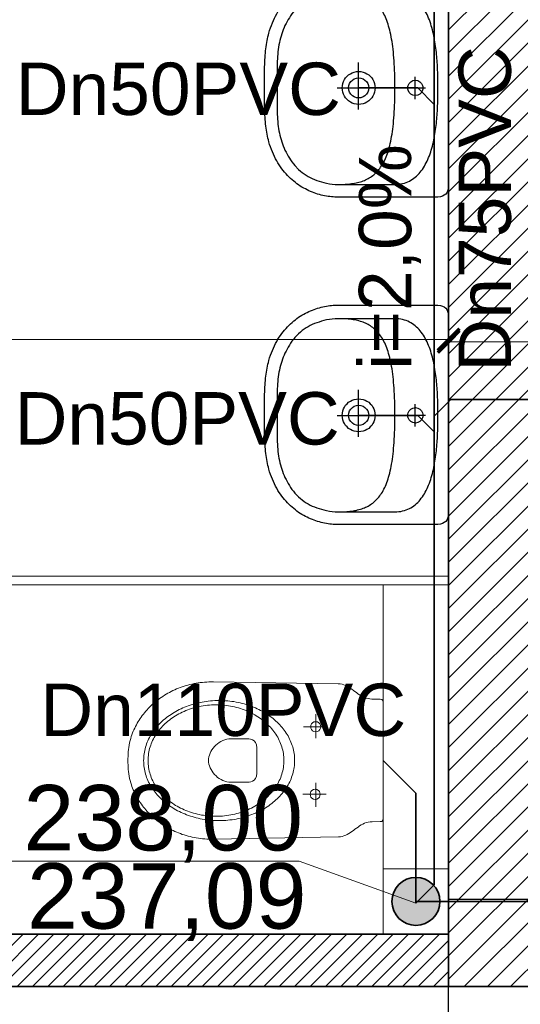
# Model space of a CAD drawing. Header units: millimetres. Extents: x -740 to 33545, y 5178 to 22494.
# Tile 124 of 250: x 10156 to 10271, y 9904 to 10129. Entities that reach past the tile are written whole.
import ezdxf
from ezdxf.lldxf.tags import DXFTag

# ---------------------------------------------------------------- set-up
doc = ezdxf.new("R2010")
doc.units = ezdxf.units.MM
doc.header["$MEASUREMENT"] = 0
doc.layers.get('Defpoints').update_dxf_attribs({"color": 252})
for name, color, linetype, lineweight in [('_IS_EKO_KS_opis', 7, 'Continuous', 15), ('_IS_EKO_KS_podposadzkowa', 86, 'Continuous', 35), ('_IS_EKO_KS_prow_w_bruzdach', 16, 'Continuous', 35), ('_IS_EKO_KS_prow_w_posadzce', 34, 'Continuous', 35), ('_IS_EKO_opis', 7, 'Continuous', 18), ('A_istniejÄ…ce Ĺ›ciany', 252, 'Continuous', 35), ('A_wyposaĹĽenie', 252, 'Continuous', 9), ('A_Ĺ›ciany projektowane', 252, 'Continuous', 35), ('l.przerywana', 252, 'ICAD_ISO03W100', 5), ('l.widokowa', 252, 'Continuous', 15), ('l.wypeĹ‚nien', 252, 'Continuous', 5), ('szraf1', 252, 'Continuous', 5), ('wymiarowanie', 252, 'Continuous', 9)]:
    doc.layers.add(name, color=color, linetype=linetype, lineweight=lineweight)
doc.layers.add('WYPOSAĹ»ENIE', color=252, linetype='Continuous')
doc.styles.add('Arial_1', font='arial.ttf')
doc.styles.add('styl2', font='simplex.shx')
tags = doc.linetypes.add('ICAD_ISO03W100', pattern=[30, 12, -18]).pattern_tags.tags
tags[6:7] = [DXFTag(74, 4), DXFTag(75, 0), DXFTag(340, '0'), DXFTag(46, 1.0), DXFTag(50, 0.0), DXFTag(44, 0.0), DXFTag(45, 0.0)]
tags[4:5] = [DXFTag(74, 4), DXFTag(75, 0), DXFTag(340, '0'), DXFTag(46, 1.0), DXFTag(50, 0.0), DXFTag(44, 0.0), DXFTag(45, 0.0)]
doc.dimstyles.new('Skala 1-50', dxfattribs={"dimtxt": 12, "dimasz": 5, "dimexe": 1, "dimexo": 1, "dimgap": 1.5, "dimtad": 1, "dimdec": 1, "dimrnd": 0.5, "dimtxsty": 'styl2', "dimblk": 'ARCHTICK', "dimcen": 5, "dimadec": 0, "dimazin": 0, "dimtfac": 1, "dimtdec": 1, "dimtmove": 1, "dimatfit": 3, "dimldrblk": 'ARCHTICK', "dimfxl": 0, "dimlwd": -1, "dimlwe": -1, "dimarcsym": 0})

# ---------------------------------------------------------------- blocks, each defined once
blk = doc.blocks.new('zw$1165')
at = {"layer": 'WYPOSAĹ»ENIE', "color": 0}
for points in [[(25.14, 42.24), (24.52, 42.24), (23.91, 42.24), (23.31, 42.24), (22.72, 42.23), (22.13, 42.23), (21.56, 42.22), (20.99, 42.2), (20.44, 42.19), (19.89, 42.17), (19.35, 42.15), (18.82, 42.12), (18.3, 42.09), (17.78, 42.05), (17.28, 42.01), (16.78, 41.96), (16.3, 41.91), (15.82, 41.85), (15.35, 41.78), (14.89, 41.71), (14.43, 41.63), (13.99, 41.54), (13.55, 41.44), (13.12, 41.33), (12.7, 41.22), (12.7, 41.22), (12.09, 41.03), (11.51, 40.84), (10.93, 40.63), (10.38, 40.4), (9.84, 40.17), (9.32, 39.92), (8.81, 39.67), (8.32, 39.4), (7.85, 39.12), (7.39, 38.84), (6.95, 38.54), (6.52, 38.23), (6.11, 37.92), (5.72, 37.6), (5.34, 37.27), (4.97, 36.93), (4.62, 36.58), (4.28, 36.23), (3.96, 35.87), (3.65, 35.51), (3.36, 35.14), (3.08, 34.76), (2.81, 34.39), (2.56, 34), (2.32, 33.62), (2.09, 33.23), (1.88, 32.83), (1.67, 32.44), (1.48, 32.04), (1.31, 31.64), (1.14, 31.24), (0.99, 30.84), (0.85, 30.44), (0.72, 30.03), (0.6, 29.63), (0.49, 29.23), (0.4, 28.83), (0.31, 28.43), (0.24, 28.03), (0.17, 27.64), (0.12, 27.25), (0.08, 26.86), (0.04, 26.47), (0.02, 26.09), (0, 25.72), (0, 25.34), (0, 25.34), (0, 3.19), (0.03, 2.5), (0.11, 1.9), (0.25, 1.4), (0.44, 0.99), (0.7, 0.66), (1.01, 0.4), (1.39, 0.22), (1.82, 0.09), (2.33, 0.02), (2.89, 0), (25.14, 0), (47.39, 0), (47.96, 0.02), (48.46, 0.09), (48.9, 0.22), (49.28, 0.4), (49.59, 0.66), (49.84, 0.99), (50.04, 1.4), (50.18, 1.9), (50.26, 2.5), (50.29, 3.19), (50.29, 25.34), (50.28, 25.72), (50.27, 26.09), (50.24, 26.47), (50.21, 26.86), (50.17, 27.25), (50.11, 27.64), (50.05, 28.03), (49.98, 28.43), (49.89, 28.83), (49.79, 29.23), (49.69, 29.63), (49.57, 30.03), (49.44, 30.44), (49.3, 30.84), (49.15, 31.24), (48.98, 31.64), (48.8, 32.04), (48.61, 32.44), (48.41, 32.83), (48.2, 33.23), (47.97, 33.62), (47.73, 34), (47.48, 34.39), (47.21, 34.76), (46.93, 35.14), (46.63, 35.51), (46.33, 35.87), (46, 36.23), (45.67, 36.58), (45.32, 36.93), (44.95, 37.27), (44.57, 37.6), (44.17, 37.92), (43.76, 38.23), (43.34, 38.54), (42.9, 38.84), (42.44, 39.12), (41.96, 39.4), (41.48, 39.67), (40.97, 39.92), (40.45, 40.17), (39.91, 40.4), (39.35, 40.63), (38.78, 40.84), (38.19, 41.03), (37.59, 41.22), (37.59, 41.22), (37.16, 41.33), (36.74, 41.44), (36.3, 41.54), (35.85, 41.63), (35.4, 41.71), (34.94, 41.78), (34.47, 41.85), (33.99, 41.91), (33.5, 41.96), (33.01, 42.01), (32.5, 42.05), (31.99, 42.09), (31.47, 42.12), (30.94, 42.15), (30.4, 42.17), (29.85, 42.19), (29.3, 42.2), (28.73, 42.22), (28.15, 42.23), (27.57, 42.23), (26.98, 42.24), (26.38, 42.24), (25.76, 42.24), (25.14, 42.24), (25.14, 42.24)], [(25.25, 39.29), (25.78, 39.29), (26.31, 39.3), (26.86, 39.3), (27.41, 39.3), (27.96, 39.31), (28.52, 39.31), (29.08, 39.31), (29.65, 39.31), (30.21, 39.3), (30.77, 39.29), (31.33, 39.27), (31.89, 39.24), (32.45, 39.21), (32.99, 39.17), (33.53, 39.12), (34.07, 39.06), (34.59, 38.99), (35.1, 38.9), (35.61, 38.8), (36.12, 38.69), (36.61, 38.56), (37.11, 38.42), (37.6, 38.27), (38.08, 38.1), (38.56, 37.92), (39.04, 37.72), (39.51, 37.51), (39.97, 37.28), (40.43, 37.04), (40.88, 36.78), (41.33, 36.51), (41.77, 36.22), (42.21, 35.91), (42.64, 35.58), (43.06, 35.24), (43.92, 34.42), (44.3, 33.99), (44.65, 33.56), (44.97, 33.12), (45.27, 32.67), (45.54, 32.21), (45.8, 31.73), (46.03, 31.25), (46.24, 30.75), (46.44, 30.24), (46.62, 29.71), (46.79, 29.16), (46.94, 28.6), (47.09, 28.02), (47.2, 27.34), (47.29, 26.67), (47.35, 26), (47.38, 25.32), (47.38, 12.31), (47.36, 11.84), (47.32, 11.39), (47.25, 10.96), (47.17, 10.54), (47.06, 10.13), (46.93, 9.74), (46.77, 9.36), (46.6, 8.99), (46.41, 8.64), (46.2, 8.3), (45.97, 7.97), (45.73, 7.65), (45.47, 7.35), (45.19, 7.06), (44.89, 6.78), (44.58, 6.51), (44.26, 6.26), (43.92, 6.01), (43.57, 5.78), (43.21, 5.55), (42.83, 5.34), (42.45, 5.14), (42.05, 4.94), (41.64, 4.76), (41.23, 4.58), (40.81, 4.42), (40.37, 4.26), (39.93, 4.11), (39.49, 3.97), (39.04, 3.84), (38.58, 3.72), (38.12, 3.6), (37.65, 3.49), (37.18, 3.39), (36.71, 3.3), (36.23, 3.21), (35.76, 3.13), (35.28, 3.05), (34.8, 2.98), (34.33, 2.92), (33.85, 2.86), (33.38, 2.8), (32.91, 2.76), (32.44, 2.71), (31.97, 2.67), (31.51, 2.64), (31.06, 2.61), (30.61, 2.58), (30.16, 2.56), (29.73, 2.53), (29.3, 2.52), (28.88, 2.5), (28.46, 2.49), (28.06, 2.48), (27.67, 2.47), (27.28, 2.47), (26.91, 2.46), (26.55, 2.46), (26.21, 2.46), (25.87, 2.46), (25.55, 2.46), (25.25, 2.46), (25.25, 2.46), (24.94, 2.46), (24.63, 2.46), (24.29, 2.46), (23.95, 2.46), (23.59, 2.46), (23.22, 2.47), (22.83, 2.47), (22.44, 2.48), (22.04, 2.49), (21.62, 2.5), (21.2, 2.52), (20.77, 2.53), (20.34, 2.56), (19.89, 2.58), (19.44, 2.61), (18.99, 2.64), (18.53, 2.67), (18.06, 2.71), (17.59, 2.76), (17.12, 2.8), (16.65, 2.86), (16.17, 2.92), (15.69, 2.98), (15.22, 3.05), (14.74, 3.13), (14.26, 3.21), (13.79, 3.3), (13.32, 3.39), (12.85, 3.49), (12.38, 3.6), (11.92, 3.72), (11.46, 3.84), (11.01, 3.97), (10.56, 4.11), (10.13, 4.26), (9.69, 4.42), (9.27, 4.58), (8.85, 4.76), (8.45, 4.94), (8.05, 5.14), (7.67, 5.34), (7.29, 5.55), (6.93, 5.78), (6.58, 6.01), (6.24, 6.26), (5.92, 6.51), (5.61, 6.78), (5.31, 7.06), (5.03, 7.35), (4.77, 7.65), (4.52, 7.97), (4.3, 8.3), (4.09, 8.64), (3.9, 8.99), (3.72, 9.36), (3.57, 9.74), (3.44, 10.13), (3.33, 10.54), (3.25, 10.96), (3.18, 11.39), (3.14, 11.84), (3.12, 12.31), (3.12, 12.31), (3.12, 25.32), (3.15, 26), (3.21, 26.67), (3.29, 27.34), (3.41, 28.02), (3.56, 28.6), (3.71, 29.16), (3.88, 29.71), (4.06, 30.24), (4.26, 30.75), (4.47, 31.25), (4.7, 31.73), (4.96, 32.21), (5.23, 32.67), (5.53, 33.12), (5.85, 33.56), (6.2, 33.99), (6.57, 34.42), (7.43, 35.24), (7.86, 35.58), (8.29, 35.91), (8.73, 36.22), (9.17, 36.51), (9.62, 36.78), (10.07, 37.04), (10.53, 37.28), (10.99, 37.51), (11.46, 37.72), (11.94, 37.92), (12.42, 38.1), (12.9, 38.27), (13.39, 38.42), (13.88, 38.56), (14.38, 38.69), (14.89, 38.8), (15.4, 38.9), (15.91, 38.99), (16.43, 39.06), (16.96, 39.12), (17.51, 39.17), (18.05, 39.21), (18.61, 39.24), (19.16, 39.27), (19.73, 39.29), (20.29, 39.3), (20.85, 39.31), (21.42, 39.31), (21.98, 39.31), (22.54, 39.31), (23.09, 39.3), (23.64, 39.3), (24.19, 39.3), (24.72, 39.29), (25.25, 39.29)], [(25.25, 12.31), (24.4, 12.31), (23.58, 12.32), (22.77, 12.34), (21.99, 12.36), (21.22, 12.38), (20.48, 12.42), (19.75, 12.45), (19.05, 12.5), (18.36, 12.55), (17.7, 12.6), (17.05, 12.67), (16.42, 12.73), (15.81, 12.81), (15.22, 12.89), (14.64, 12.98), (14.09, 13.07), (13.55, 13.17), (13.03, 13.27), (12.52, 13.38), (12.03, 13.5), (11.56, 13.62), (11.1, 13.75), (10.66, 13.89), (10.24, 14.03), (9.83, 14.18), (9.43, 14.33), (9.05, 14.49), (8.69, 14.66), (8.34, 14.83), (8, 15.01), (7.68, 15.19), (7.37, 15.38), (7.07, 15.58), (6.79, 15.79), (6.52, 16), (6.26, 16.21), (6.01, 16.44), (5.78, 16.67), (5.56, 16.9), (5.35, 17.15), (5.15, 17.4), (4.96, 17.65), (4.79, 17.91), (4.62, 18.18), (4.46, 18.46), (4.32, 18.74), (4.18, 19.03), (4.06, 19.32), (3.94, 19.62), (3.83, 19.93), (3.73, 20.24), (3.64, 20.56), (3.56, 20.89), (3.48, 21.23), (3.42, 21.57), (3.36, 21.91), (3.31, 22.27), (3.26, 22.63), (3.22, 23), (3.19, 23.37), (3.17, 23.75), (3.15, 24.14), (3.13, 24.54), (3.13, 24.94), (3.12, 25.34)], [(47.38, 25.34), (47.37, 24.94), (47.37, 24.54), (47.35, 24.14), (47.33, 23.75), (47.31, 23.37), (47.28, 23), (47.24, 22.63), (47.19, 22.27), (47.14, 21.91), (47.08, 21.57), (47.02, 21.23), (46.94, 20.89), (46.86, 20.56), (46.77, 20.24), (46.67, 19.93), (46.56, 19.62), (46.44, 19.32), (46.32, 19.03), (46.18, 18.74), (46.04, 18.46), (45.88, 18.18), (45.71, 17.91), (45.54, 17.65), (45.35, 17.4), (45.15, 17.15), (44.94, 16.9), (44.72, 16.67), (44.49, 16.44), (44.24, 16.21), (43.98, 16), (43.71, 15.79), (43.43, 15.58), (43.13, 15.38), (42.82, 15.19), (42.5, 15.01), (42.16, 14.83), (41.81, 14.66), (41.45, 14.49), (41.07, 14.33), (40.67, 14.18), (40.26, 14.03), (39.84, 13.89), (39.4, 13.75), (38.94, 13.62), (38.47, 13.5), (37.98, 13.38), (37.47, 13.27), (36.95, 13.17), (36.41, 13.07), (35.85, 12.98), (35.28, 12.89), (34.69, 12.81), (34.08, 12.73), (33.45, 12.67), (32.8, 12.6), (32.14, 12.55), (31.45, 12.5), (30.75, 12.45), (30.02, 12.42), (29.28, 12.38), (28.51, 12.36), (27.73, 12.34), (26.92, 12.32), (26.1, 12.31), (25.25, 12.31)], [(25.26, 25.56), (25.26, 15)], [(25.26, 16.85), (25.77, 16.89), (26.26, 16.99), (26.72, 17.15), (27.16, 17.37), (27.56, 17.64), (27.92, 17.96), (28.24, 18.32), (28.51, 18.72), (28.73, 19.16), (28.89, 19.62), (28.99, 20.11), (29.03, 20.63), (28.99, 21.14), (28.89, 21.63), (28.73, 22.09), (28.51, 22.53), (28.24, 22.93), (27.92, 23.29), (27.56, 23.61), (27.16, 23.88), (26.72, 24.1), (26.26, 24.26), (25.77, 24.36), (25.26, 24.4), (24.75, 24.36), (24.26, 24.26), (23.79, 24.1), (23.36, 23.88), (22.95, 23.61), (22.59, 23.29), (22.27, 22.93), (22, 22.53), (21.78, 22.09), (21.62, 21.63), (21.52, 21.14), (21.49, 20.63), (21.52, 20.11), (21.62, 19.62), (21.78, 19.16), (22, 18.72), (22.27, 18.32), (22.59, 17.96), (22.95, 17.64), (23.36, 17.37), (23.79, 17.15), (24.26, 16.99), (24.75, 16.89), (25.26, 16.85)], [(25.26, 18.31), (25.79, 18.37), (26.27, 18.55), (26.7, 18.82), (27.06, 19.18), (27.33, 19.61), (27.51, 20.1), (27.57, 20.63), (27.51, 21.15), (27.33, 21.64), (27.06, 22.07), (26.7, 22.43), (26.27, 22.7), (25.79, 22.88), (25.26, 22.94), (24.73, 22.88), (24.24, 22.7), (23.81, 22.43), (23.45, 22.07), (23.18, 21.64), (23.01, 21.15), (22.94, 20.63), (22.94, 20.63), (23.01, 20.1), (23.18, 19.61), (23.45, 19.18), (23.81, 18.82), (24.24, 18.55), (24.73, 18.37), (25.26, 18.31), (25.26, 18.31)], [(30.17, 20.65), (19.42, 20.65)], [(25.26, 5.87), (25.81, 5.96), (26.3, 6.21), (26.68, 6.59), (26.93, 7.08), (27.02, 7.63), (26.93, 8.19), (26.68, 8.67), (26.3, 9.05), (25.81, 9.3), (25.26, 9.39), (24.7, 9.3), (24.22, 9.05), (23.84, 8.67), (23.59, 8.19), (23.5, 7.63), (23.59, 7.08), (23.84, 6.59), (24.22, 6.21), (24.7, 5.96), (25.26, 5.87)], [(25.25, 10.21), (25.25, 5.27)], [(22.71, 7.72), (27.8, 7.72)]]:
    blk.add_lwpolyline(points, dxfattribs=at)
blk = doc.blocks.new('_ArchTick')
at = {"color": 0, "linetype": 'ByBlock', "const_width": 0.15}
blk.add_lwpolyline([(-0.5, -0.5), (0.5, 0.5)], dxfattribs=at)
blk = doc.blocks.new('*D1180')
at = {"layer": 'Defpoints', "color": 0}
for p in [(10254.19, 10079.07), (10007.19, 10070.25), (10254.19, 10055.97)]:
    blk.add_point(p, dxfattribs=at)
at = {"layer": 'wymiarowanie', "color": 0}
for p, q in [((10007.19, 10060.97), (10007.19, 10054.97)), ((10254.19, 10060.97), (10254.19, 10054.97)), ((10007.19, 10055.97), (10254.19, 10055.97))]:
    blk.add_line(p, q, dxfattribs=at)
at = {"layer": 'wymiarowanie', "color": 0, "xscale": 5, "yscale": 5, "zscale": 5, "rotation": 180}
blk.add_blockref('_ArchTick', (10007.19, 10055.97), dxfattribs=at)
at = {"layer": 'wymiarowanie', "color": 0, "xscale": 5, "yscale": 5, "zscale": 5}
blk.add_blockref('_ArchTick', (10254.19, 10055.97), dxfattribs=at)
at = {"layer": 'wymiarowanie', "color": 0, "insert": (10130.69, 10063.77), "char_height": 12, "attachment_point": 5, "style": 'styl2'}
blk.add_mtext('247', dxfattribs=at)
blk = doc.blocks.new('*D1181')
at = {"layer": 'Defpoints', "color": 0}
for p in [(10254.19, 10079.07), (10279.59, 10078.25), (10279.59, 10055.46)]:
    blk.add_point(p, dxfattribs=at)
at = {"layer": 'wymiarowanie', "color": 0}
for p, q in [((10254.19, 10060.46), (10254.19, 10054.46)), ((10279.59, 10060.46), (10279.59, 10054.46)), ((10254.19, 10055.46), (10279.59, 10055.46)), ((10279.59, 10055.46), (10327.64, 10055.46))]:
    blk.add_line(p, q, dxfattribs=at)
at = {"layer": 'wymiarowanie', "color": 0, "xscale": 5, "yscale": 5, "zscale": 5, "rotation": 180}
blk.add_blockref('_ArchTick', (10254.19, 10055.46), dxfattribs=at)
at = {"layer": 'wymiarowanie', "color": 0, "xscale": 5, "yscale": 5, "zscale": 5}
blk.add_blockref('_ArchTick', (10279.59, 10055.46), dxfattribs=at)
at = {"layer": 'wymiarowanie', "color": 0, "insert": (10310.57, 10063.81), "char_height": 12, "attachment_point": 5, "style": 'styl2'}
blk.add_mtext('25,5', dxfattribs=at)
blk = doc.blocks.new('*D2219')
at = {"layer": 'Defpoints', "color": 0}
for p in [(10152.1, 10252.34), (10144.39, 9920.26), (10165.23, 9920.26)]:
    blk.add_point(p, dxfattribs=at)
at = {"layer": 'wymiarowanie', "color": 0}
for p, q in [((10149.39, 10252.34), (10143.39, 10252.34)), ((10144.39, 10252.34), (10144.39, 10042.8)), ((10144.39, 9920.26), (10144.39, 10013.25)), ((10149.39, 9920.26), (10143.39, 9920.26))]:
    blk.add_line(p, q, dxfattribs=at)
at = {"layer": 'wymiarowanie', "color": 0, "xscale": 5, "yscale": 5, "zscale": 5}
for p, rotation in [((10144.39, 10252.34), 90), ((10144.39, 9920.26), 270)]:
    blk.add_blockref('_ArchTick', p, dxfattribs=dict(at, rotation=rotation))
at = {"layer": 'wymiarowanie', "color": 0, "insert": (10136.59, 10028.03), "char_height": 12, "attachment_point": 5, "rotation": 90, "style": 'styl2'}
blk.add_mtext('332', dxfattribs=at)
blk = doc.blocks.new('*D2220')
at = {"layer": 'Defpoints', "color": 0}
for p in [(10165.23, 9919.76), (10144.39, 9907.76), (10155.37, 9907.76)]:
    blk.add_point(p, dxfattribs=at)
at = {"layer": 'wymiarowanie', "color": 0}
for p, q in [((10149.39, 9919.76), (10143.39, 9919.76)), ((10144.39, 9919.76), (10144.39, 9907.76)), ((10149.39, 9907.76), (10143.39, 9907.76))]:
    blk.add_line(p, q, dxfattribs=at)
at = {"layer": 'wymiarowanie', "color": 0, "xscale": 5, "yscale": 5, "zscale": 5}
for p, rotation in [((10144.39, 9919.76), 90), ((10144.39, 9907.76), 270)]:
    blk.add_blockref('_ArchTick', p, dxfattribs=dict(at, rotation=rotation))
at = {"layer": 'wymiarowanie', "color": 0, "insert": (10136.74, 9933.67), "char_height": 12, "attachment_point": 5, "rotation": 90, "style": 'styl2'}
blk.add_mtext('12', dxfattribs=at)
blk = doc.blocks.new('*D2478')
at = {"layer": 'Defpoints', "color": 0}
for p in [(10007.19, 9907.76), (10279.59, 9907.76), (10279.59, 9871.75)]:
    blk.add_point(p, dxfattribs=at)
at = {"layer": 'wymiarowanie', "color": 0}
for p, q in [((10007.19, 9876.75), (10007.19, 9870.75)), ((10279.59, 9876.75), (10279.59, 9870.75)), ((10007.19, 9871.75), (10279.59, 9871.75))]:
    blk.add_line(p, q, dxfattribs=at)
at = {"layer": 'wymiarowanie', "color": 0, "xscale": 5, "yscale": 5, "zscale": 5, "rotation": 180}
blk.add_blockref('_ArchTick', (10007.19, 9871.75), dxfattribs=at)
at = {"layer": 'wymiarowanie', "color": 0, "xscale": 5, "yscale": 5, "zscale": 5}
blk.add_blockref('_ArchTick', (10279.59, 9871.75), dxfattribs=at)
at = {"layer": 'wymiarowanie', "color": 0, "insert": (10143.39, 9880.09), "char_height": 12, "attachment_point": 5, "style": 'styl2'}
blk.add_mtext('272,5', dxfattribs=at)

msp = doc.modelspace()

# ---------------------------------------------------------------- hatches: boundary and pattern name
at = {"layer": '_IS_EKO_KS_prow_w_bruzdach'}
msp.add_hatch(color=256, dxfattribs=at).paths.add_polyline_path([(10252.19, 9927.26, 1), (10241.19, 9927.26, 1)])
at = {"layer": 'l.wypeĹ‚nien'}
h = msp.add_hatch(dxfattribs=at)
h.set_pattern_fill('ANSI31', color=256, scale=30, style=0)
h.paths.add_polyline_path([(10179.68, 10402.52), (10279.59, 10402.52), (10279.59, 10396.52), (10273.59, 10396.52), (10273.59, 10123.69), (10279.59, 10126.48), (10279.59, 10017.29), (10316.23, 10017.29), (10316.23, 9992.74), (10279.59, 9992.74), (10279.59, 9927.76), (10254.19, 9927.76), (10254.19, 10359.34), (10179.68, 10359.34)])
h.paths.add_polyline_path([(10260.11, 10246.37), (10272.71, 10246.37), (10272.71, 10279.87), (10260.11, 10279.87)], flags=24)
h.paths.add_polyline_path([(10504.8, 10309.84), (10504.8, 10297.84), (10504.8, 10254.75), (10504.8, 10017.29), (10504.8, 9992.74), (10504.8, 9927.76), (10529.35, 9927.76), (10529.35, 10281.34), (10542.35, 10281.34), (10542.35, 10359.34), (10636.35, 10359.34), (10635.51, 10402.52), (10504.8, 10402.52), (10504.8, 10396.52)])
h.paths.add_polyline_path([(10504.8, 10396.52), (10510.8, 10396.52), (10510.8, 10309.84), (10504.8, 10309.84)], flags=16)
h.paths.add_polyline_path([(10504.8, 10392.52), (10504.8, 10309.84), (10510.8, 10309.84), (10510.8, 10396.52), (10504.8, 10396.52)], flags=0)
h.paths.add_polyline_path([(10515.95, 10326.34), (10515.95, 10347.34), (10530.35, 10347.34), (10530.35, 10326.34)], flags=16)
h.paths.add_polyline_path([(10515.95, 10347.34), (10515.95, 10326.34), (10530.35, 10326.34), (10530.35, 10347.34)], flags=0)
h.paths.add_polyline_path([(10515.95, 10297.84), (10515.95, 10293.34), (10530.35, 10293.34), (10530.35, 10314.34), (10515.95, 10314.34), (10515.95, 10309.84)], flags=16)
h.paths.add_polyline_path([(10515.95, 10297.84), (10515.95, 10309.84), (10515.95, 10314.34), (10530.35, 10314.34), (10530.35, 10293.34), (10515.95, 10293.34)], flags=0)
h.paths.add_polyline_path([(10504.8, 10254.75), (10504.8, 10297.84), (10510.8, 10297.84), (10510.8, 10254.75)], flags=16)
h.paths.add_polyline_path([(10510.8, 10254.75), (10510.8, 10297.84), (10504.8, 10297.84), (10504.8, 10259.75), (10504.8, 10254.75)], flags=0)
h.paths.add_polyline_path([(10504.8, 10297.84), (10510.8, 10297.84), (10510.8, 10309.84), (10504.8, 10309.84)], flags=16)
h.paths.add_polyline_path([(10504.8, 10309.84), (10510.8, 10309.84), (10510.8, 10297.84), (10504.8, 10297.84)], flags=0)
h.paths.add_polyline_path([(10510.8, 10309.84), (10515.95, 10309.84), (10515.95, 10297.84), (10510.8, 10297.84)], flags=16)
h.paths.add_polyline_path([(10510.84, 10326.02), (10523.45, 10326.02), (10523.45, 10359.52), (10510.84, 10359.52)], flags=8)
h.paths.add_polyline_path([(10510.84, 10326.02), (10523.45, 10326.02), (10523.45, 10359.52), (10510.84, 10359.52)], flags=8)
h.paths.add_polyline_path([(9506.72, 10359.34), (9506.72, 10402.52), (9858.19, 10402.52), (9858.19, 10359.34)])
h.paths.add_polyline_path([(10000.19, 10359.34), (10089.09, 10359.34), (10089.09, 10402.52), (10000.19, 10402.52)])
h.paths.add_polyline_path([(10273.59, 10123.69), (10273.59, 10396.52), (10279.59, 10396.52), (10279.59, 10359.34), (10279.59, 10126.48)])
h.paths.add_polyline_path([(10372.72, 9992.74), (10372.72, 10017.29), (10316.23, 10017.29), (10316.23, 9992.74)])
h.paths.add_polyline_path([(9858.19, 10359.34), (9858.19, 10402.52), (9878.19, 10402.52), (9878.19, 10359.34)])
h.paths.add_polyline_path([(10000.19, 10359.34), (10000.19, 10402.52), (9980.19, 10402.52), (9980.19, 10359.34)])
h.paths.add_polyline_path([(10279.59, 9907.76), (10279.59, 9927.76), (10254.19, 9927.76), (10254.19, 9907.76)])
h.paths.add_polyline_path([(10529.35, 9907.76), (10529.35, 9927.76), (10504.8, 9927.76), (10504.8, 9907.76)])
h.paths.add_polyline_path([(10494.8, 10017.29), (10494.8, 9992.74), (10504.8, 9992.74), (10504.8, 10017.29)])
h = msp.add_hatch(dxfattribs=at)
h.set_pattern_fill('ANSI31', color=256, scale=20, style=0)
h.paths.add_polyline_path([(9995.19, 10040.34), (9995.19, 9907.76), (10254.19, 9907.76), (10254.19, 9919.76), (10134.19, 9919.76), (10054.19, 9919.76), (10007.19, 9919.76), (10007.19, 10040.34), (10007.19, 10140.34), (9995.19, 10140.34)])
h.paths.add_polyline_path([(9995.19, 10242.34), (10007.19, 10242.34), (10007.19, 10252.34), (10057.19, 10252.34), (10057.19, 10264.34), (10007.19, 10264.34), (10007.19, 10359.34), (9995.19, 10359.34)])

# ---------------------------------------------------------------- linework, layer by layer
at = {"layer": '_IS_EKO_KS_opis', "ltscale": 0.5}
for q in [(10152.76, 9936.45), (10246.69, 9926.87)]:
    msp.add_line((10219.94, 9936.45), q, dxfattribs=at)
at = {"layer": '_IS_EKO_KS_podposadzkowa'}
msp.add_line((10246.69, 9927.26), (10426.12, 9927.26), dxfattribs=at)
at = {"layer": '_IS_EKO_KS_prow_w_bruzdach', "color": 251, "lineweight": 15}
msp.add_lwpolyline([(10239.19, 9919.76), (10254.19, 9919.76), (10254.19, 9934.76), (10239.19, 9934.76)], close=True, dxfattribs=at)
at = {"layer": '_IS_EKO_KS_prow_w_bruzdach'}
msp.add_circle((10246.69, 9927.26), 5.5, dxfattribs=at)
at = {"layer": '_IS_EKO_KS_prow_w_posadzce'}
for p, q in [((10250.89, 10327.08), (10250.89, 9931.07)), ((10247.1, 10113.6), (10233.53, 10113.6)), ((10250.89, 10109.81), (10247.1, 10113.6)), ((10250.89, 10038.43), (10254.68, 10042.22)), ((10254.68, 10042.22), (10325.63, 10042.22)), ((10247.1, 10038.6), (10233.53, 10038.6)), ((10250.89, 10034.81), (10247.1, 10038.6)), ((10250.89, 9931.07), (10246.69, 9926.87))]:
    msp.add_line(p, q, dxfattribs=at)
at = {"layer": '_IS_EKO_KS_prow_w_posadzce', "ltscale": 0.5}
for p in [(10239.19, 9959.57), (10246.69, 9926.87)]:
    msp.add_line(p, (10246.69, 9952.07), dxfattribs=at)
at = {"layer": 'A_istniejÄ…ce Ĺ›ciany'}
msp.add_lwpolyline([(10254.19, 10359.34), (10254.19, 9907.76)], dxfattribs=at)
at = {"layer": 'A_wyposaĹĽenie', "linetype": 'Continuous', "lineweight": 15}
msp.add_lwpolyline([(10239.19, 9999.76), (10239.19, 9919.76)], dxfattribs=at)
at = {"layer": 'A_wyposaĹĽenie'}
for points in [[(10180.67, 9959.51), (10180.67, 9959.98), (10180.69, 9960.47), (10180.71, 9960.98), (10180.75, 9961.5), (10180.8, 9962.02), (10180.87, 9962.55), (10180.95, 9963.07), (10181.05, 9963.59), (10181.17, 9964.09), (10181.3, 9964.59), (10181.45, 9965.07), (10181.59, 9965.45), (10181.73, 9965.84), (10181.89, 9966.22), (10182.06, 9966.6), (10182.24, 9966.98), (10182.42, 9967.35), (10182.62, 9967.71), (10182.82, 9968.08), (10183.03, 9968.44), (10183.26, 9968.79), (10183.49, 9969.14), (10183.73, 9969.49), (10183.97, 9969.83), (10184.23, 9970.16), (10184.5, 9970.49), (10184.77, 9970.82), (10185.05, 9971.14), (10185.34, 9971.45), (10185.64, 9971.76), (10185.94, 9972.06), (10186.26, 9972.35), (10186.58, 9972.64), (10186.91, 9972.92), (10187.24, 9973.2), (10187.58, 9973.47), (10187.93, 9973.73), (10188.29, 9973.98), (10188.66, 9974.23), (10189.03, 9974.47), (10189.41, 9974.7), (10189.79, 9974.93), (10190.18, 9975.14), (10190.58, 9975.35), (10190.99, 9975.55), (10191.4, 9975.74), (10191.81, 9975.92), (10192.24, 9976.1), (10192.67, 9976.26), (10193.1, 9976.42), (10193.54, 9976.56), (10193.99, 9976.7), (10194.44, 9976.82), (10194.9, 9976.94), (10195.36, 9977.05), (10195.83, 9977.15), (10196.31, 9977.23), (10196.78, 9977.31), (10197.27, 9977.37), (10197.76, 9977.43), (10198.25, 9977.47), (10198.75, 9977.5), (10199.25, 9977.52), (10199.76, 9977.53), (10200.27, 9977.53), (10200.27, 9977.53), (10228.9, 9977.1), (10229.34, 9977.07), (10229.76, 9976.99), (10230.16, 9976.87), (10230.55, 9976.72), (10230.93, 9976.53), (10231.29, 9976.32), (10231.65, 9976.09), (10232, 9975.85), (10232.35, 9975.6), (10232.69, 9975.34), (10233.04, 9975.08), (10233.39, 9974.82), (10233.75, 9974.58), (10234.11, 9974.35), (10234.49, 9974.15), (10234.88, 9973.97), (10235.28, 9973.82), (10235.71, 9973.71), (10236.15, 9973.63), (10236.62, 9973.61), (10238.5, 9973.6), (10238.87, 9973.54), (10239.1, 9973.3), (10239.17, 9972.79), (10239.19, 9959.57), (10239.2, 9946.34), (10239.13, 9945.84), (10238.9, 9945.6), (10238.52, 9945.53), (10236.65, 9945.52), (10236.18, 9945.5), (10235.74, 9945.43), (10235.31, 9945.31), (10234.91, 9945.16), (10234.52, 9944.98), (10234.14, 9944.77), (10233.78, 9944.54), (10233.42, 9944.3), (10233.07, 9944.05), (10232.72, 9943.79), (10232.38, 9943.53), (10232.03, 9943.27), (10231.68, 9943.03), (10231.33, 9942.8), (10230.96, 9942.59), (10230.59, 9942.4), (10230.2, 9942.25), (10229.8, 9942.13), (10229.38, 9942.05), (10228.93, 9942.02), (10200.31, 9941.52), (10199.8, 9941.52), (10199.29, 9941.53), (10198.79, 9941.55), (10198.29, 9941.58), (10197.79, 9941.62), (10197.31, 9941.68), (10196.82, 9941.74), (10196.34, 9941.81), (10195.87, 9941.9), (10195.4, 9942), (10194.94, 9942.1), (10194.48, 9942.22), (10194.03, 9942.34), (10193.58, 9942.48), (10193.14, 9942.62), (10192.7, 9942.78), (10192.27, 9942.94), (10191.85, 9943.11), (10191.43, 9943.3), (10191.02, 9943.49), (10190.62, 9943.68), (10190.22, 9943.89), (10189.83, 9944.11), (10189.44, 9944.33), (10189.06, 9944.56), (10188.69, 9944.8), (10188.32, 9945.05), (10187.97, 9945.3), (10187.61, 9945.56), (10187.27, 9945.83), (10186.93, 9946.1), (10186.61, 9946.38), (10186.28, 9946.67), (10185.97, 9946.97), (10185.66, 9947.27), (10185.37, 9947.57), (10185.08, 9947.89), (10184.79, 9948.21), (10184.52, 9948.53), (10184.25, 9948.86), (10184, 9949.19), (10183.75, 9949.53), (10183.51, 9949.88), (10183.28, 9950.23), (10183.05, 9950.58), (10182.84, 9950.94), (10182.63, 9951.3), (10182.44, 9951.67), (10182.25, 9952.04), (10182.07, 9952.41), (10181.91, 9952.79), (10181.75, 9953.17), (10181.6, 9953.56), (10181.46, 9953.95), (10181.46, 9953.95), (10181.31, 9954.43), (10181.18, 9954.92), (10181.06, 9955.43), (10180.96, 9955.94), (10180.88, 9956.47), (10180.81, 9956.99), (10180.76, 9957.51), (10180.72, 9958.03), (10180.69, 9958.54), (10180.67, 9959.03), (10180.67, 9959.51)], [(10218.88, 9959.55), (10218.87, 9959.94), (10218.85, 9960.34), (10218.82, 9960.73), (10218.77, 9961.12), (10218.7, 9961.5), (10218.63, 9961.89), (10218.54, 9962.27), (10218.44, 9962.64), (10218.32, 9963.01), (10218.19, 9963.38), (10218.05, 9963.74), (10217.9, 9964.1), (10217.74, 9964.45), (10217.56, 9964.8), (10217.37, 9965.15), (10217.17, 9965.49), (10216.96, 9965.82), (10216.74, 9966.15), (10216.51, 9966.48), (10216.26, 9966.8), (10216.01, 9967.11), (10215.75, 9967.42), (10215.47, 9967.72), (10215.19, 9968.01), (10214.89, 9968.3), (10214.59, 9968.58), (10214.28, 9968.86), (10213.96, 9969.13), (10213.63, 9969.39), (10213.29, 9969.64), (10212.94, 9969.89), (10212.59, 9970.13), (10212.22, 9970.36), (10211.85, 9970.59), (10211.47, 9970.81), (10211.08, 9971.02), (10210.69, 9971.22), (10210.29, 9971.41), (10209.88, 9971.59), (10209.46, 9971.77), (10209.04, 9971.94), (10208.61, 9972.09), (10208.18, 9972.24), (10207.74, 9972.38), (10207.29, 9972.51), (10206.84, 9972.63), (10206.38, 9972.74), (10205.92, 9972.84), (10205.46, 9972.93), (10204.98, 9973.02), (10204.51, 9973.09), (10204.03, 9973.15), (10203.54, 9973.19), (10203.05, 9973.23), (10202.56, 9973.26), (10202.06, 9973.28), (10201.56, 9973.28), (10201.56, 9973.28), (10201.06, 9973.28), (10200.57, 9973.26), (10200.07, 9973.23), (10199.58, 9973.19), (10199.1, 9973.14), (10198.62, 9973.08), (10198.14, 9973.01), (10197.67, 9972.93), (10197.2, 9972.83), (10196.74, 9972.73), (10196.28, 9972.62), (10195.83, 9972.5), (10195.39, 9972.37), (10194.95, 9972.23), (10194.51, 9972.08), (10194.09, 9971.92), (10193.67, 9971.75), (10193.25, 9971.58), (10192.84, 9971.39), (10192.44, 9971.2), (10192.05, 9971), (10191.66, 9970.79), (10191.28, 9970.57), (10190.91, 9970.34), (10190.55, 9970.11), (10190.19, 9969.87), (10189.84, 9969.62), (10189.51, 9969.36), (10189.18, 9969.1), (10188.86, 9968.83), (10188.54, 9968.56), (10188.24, 9968.27), (10187.95, 9967.98), (10187.67, 9967.69), (10187.39, 9967.39), (10187.13, 9967.08), (10186.88, 9966.76), (10186.63, 9966.45), (10186.4, 9966.12), (10186.18, 9965.79), (10185.97, 9965.46), (10185.77, 9965.11), (10185.58, 9964.77), (10185.41, 9964.42), (10185.25, 9964.07), (10185.09, 9963.71), (10184.95, 9963.34), (10184.83, 9962.98), (10184.71, 9962.6), (10184.61, 9962.23), (10184.52, 9961.85), (10184.45, 9961.47), (10184.38, 9961.08), (10184.34, 9960.69), (10184.3, 9960.3), (10184.28, 9959.91), (10184.27, 9959.51), (10184.27, 9959.51), (10184.28, 9959.11), (10184.3, 9958.72), (10184.34, 9958.33), (10184.39, 9957.94), (10184.45, 9957.55), (10184.53, 9957.17), (10184.62, 9956.79), (10184.72, 9956.42), (10184.83, 9956.05), (10184.96, 9955.68), (10185.1, 9955.32), (10185.25, 9954.96), (10185.42, 9954.6), (10185.6, 9954.25), (10185.78, 9953.91), (10185.98, 9953.57), (10186.19, 9953.23), (10186.42, 9952.9), (10186.65, 9952.58), (10186.89, 9952.26), (10187.15, 9951.95), (10187.41, 9951.64), (10187.68, 9951.34), (10187.97, 9951.05), (10188.26, 9950.76), (10188.56, 9950.47), (10188.88, 9950.2), (10189.2, 9949.93), (10189.53, 9949.67), (10189.87, 9949.41), (10190.21, 9949.17), (10190.57, 9948.93), (10190.93, 9948.69), (10191.31, 9948.47), (10191.68, 9948.25), (10192.07, 9948.04), (10192.47, 9947.84), (10192.87, 9947.65), (10193.28, 9947.46), (10193.69, 9947.29), (10194.11, 9947.12), (10194.54, 9946.96), (10194.98, 9946.82), (10195.42, 9946.68), (10195.86, 9946.55), (10196.31, 9946.43), (10196.77, 9946.31), (10197.23, 9946.21), (10197.7, 9946.12), (10198.17, 9946.04), (10198.65, 9945.97), (10199.13, 9945.91), (10199.61, 9945.86), (10200.1, 9945.82), (10200.6, 9945.8), (10201.09, 9945.78), (10201.59, 9945.77), (10201.59, 9945.77), (10202.09, 9945.78), (10202.59, 9945.8), (10203.08, 9945.83), (10203.57, 9945.87), (10204.06, 9945.92), (10204.54, 9945.98), (10205.01, 9946.05), (10205.48, 9946.13), (10205.95, 9946.22), (10206.41, 9946.32), (10206.87, 9946.44), (10207.32, 9946.56), (10207.77, 9946.69), (10208.21, 9946.83), (10208.64, 9946.98), (10209.07, 9947.14), (10209.49, 9947.31), (10209.9, 9947.48), (10210.31, 9947.67), (10210.71, 9947.86), (10211.11, 9948.06), (10211.49, 9948.27), (10211.87, 9948.49), (10212.24, 9948.72), (10212.61, 9948.95), (10212.96, 9949.19), (10213.31, 9949.44), (10213.65, 9949.69), (10213.98, 9949.96), (10214.3, 9950.23), (10214.61, 9950.5), (10214.91, 9950.78), (10215.21, 9951.07), (10215.49, 9951.37), (10215.76, 9951.67), (10216.03, 9951.98), (10216.28, 9952.29), (10216.52, 9952.61), (10216.75, 9952.94), (10216.97, 9953.27), (10217.18, 9953.6), (10217.38, 9953.94), (10217.57, 9954.29), (10217.75, 9954.64), (10217.91, 9954.99), (10218.06, 9955.35), (10218.2, 9955.71), (10218.33, 9956.08), (10218.44, 9956.45), (10218.54, 9956.83), (10218.63, 9957.21), (10218.71, 9957.59), (10218.77, 9957.97), (10218.82, 9958.36), (10218.85, 9958.75), (10218.88, 9959.15), (10218.88, 9959.55)], [(10216.42, 9959.54), (10216.41, 9959.95), (10216.39, 9960.35), (10216.35, 9960.75), (10216.3, 9961.14), (10216.23, 9961.53), (10216.15, 9961.92), (10216.05, 9962.3), (10215.94, 9962.68), (10215.82, 9963.06), (10215.68, 9963.43), (10215.53, 9963.79), (10215.37, 9964.15), (10215.19, 9964.51), (10215, 9964.86), (10214.8, 9965.2), (10214.59, 9965.54), (10214.36, 9965.87), (10214.13, 9966.2), (10213.88, 9966.52), (10213.62, 9966.83), (10213.35, 9967.14), (10213.07, 9967.44), (10212.78, 9967.73), (10212.48, 9968.01), (10212.16, 9968.29), (10211.84, 9968.56), (10211.51, 9968.83), (10211.17, 9969.08), (10210.83, 9969.33), (10210.47, 9969.56), (10210.1, 9969.79), (10209.73, 9970.02), (10209.34, 9970.23), (10208.95, 9970.43), (10208.56, 9970.62), (10208.15, 9970.81), (10207.74, 9970.98), (10207.32, 9971.15), (10206.89, 9971.3), (10206.46, 9971.44), (10206.02, 9971.58), (10205.58, 9971.7), (10205.12, 9971.81), (10204.67, 9971.91), (10204.21, 9972), (10203.74, 9972.08), (10203.27, 9972.15), (10202.79, 9972.2), (10202.31, 9972.24), (10201.82, 9972.27), (10201.34, 9972.29), (10200.84, 9972.3), (10200.84, 9972.3), (10200.35, 9972.29), (10199.86, 9972.27), (10199.38, 9972.24), (10198.89, 9972.2), (10198.42, 9972.14), (10197.95, 9972.07), (10197.48, 9971.99), (10197.02, 9971.9), (10196.56, 9971.8), (10196.11, 9971.69), (10195.67, 9971.57), (10195.23, 9971.43), (10194.79, 9971.29), (10194.37, 9971.13), (10193.95, 9970.97), (10193.54, 9970.79), (10193.13, 9970.61), (10192.73, 9970.41), (10192.34, 9970.21), (10191.96, 9970), (10191.59, 9969.77), (10191.22, 9969.54), (10190.87, 9969.31), (10190.52, 9969.06), (10190.18, 9968.8), (10189.85, 9968.54), (10189.53, 9968.27), (10189.22, 9967.99), (10188.92, 9967.7), (10188.63, 9967.41), (10188.35, 9967.11), (10188.08, 9966.8), (10187.82, 9966.49), (10187.57, 9966.17), (10187.34, 9965.84), (10187.11, 9965.51), (10186.9, 9965.17), (10186.7, 9964.83), (10186.51, 9964.48), (10186.34, 9964.12), (10186.17, 9963.76), (10186.02, 9963.39), (10185.89, 9963.02), (10185.76, 9962.65), (10185.65, 9962.27), (10185.56, 9961.89), (10185.48, 9961.5), (10185.41, 9961.11), (10185.36, 9960.71), (10185.32, 9960.32), (10185.3, 9959.92), (10185.29, 9959.51), (10185.29, 9959.51), (10185.3, 9959.11), (10185.32, 9958.71), (10185.36, 9958.31), (10185.41, 9957.91), (10185.48, 9957.52), (10185.56, 9957.13), (10185.66, 9956.75), (10185.77, 9956.37), (10185.89, 9956), (10186.03, 9955.63), (10186.18, 9955.26), (10186.35, 9954.9), (10186.52, 9954.55), (10186.71, 9954.2), (10186.91, 9953.86), (10187.13, 9953.52), (10187.35, 9953.19), (10187.59, 9952.86), (10187.83, 9952.54), (10188.09, 9952.23), (10188.36, 9951.92), (10188.64, 9951.62), (10188.93, 9951.33), (10189.24, 9951.04), (10189.55, 9950.76), (10189.87, 9950.49), (10190.2, 9950.23), (10190.54, 9949.97), (10190.89, 9949.73), (10191.24, 9949.49), (10191.61, 9949.26), (10191.98, 9949.04), (10192.37, 9948.83), (10192.76, 9948.63), (10193.16, 9948.43), (10193.56, 9948.25), (10193.97, 9948.07), (10194.39, 9947.91), (10194.82, 9947.76), (10195.25, 9947.61), (10195.69, 9947.48), (10196.14, 9947.36), (10196.59, 9947.24), (10197.04, 9947.14), (10197.51, 9947.05), (10197.97, 9946.98), (10198.45, 9946.91), (10198.92, 9946.85), (10199.4, 9946.81), (10199.89, 9946.78), (10200.38, 9946.76), (10200.87, 9946.76), (10200.87, 9946.76), (10201.36, 9946.76), (10201.85, 9946.78), (10202.34, 9946.81), (10202.82, 9946.86), (10203.29, 9946.91), (10203.77, 9946.98), (10204.23, 9947.06), (10204.69, 9947.15), (10205.15, 9947.25), (10205.6, 9947.37), (10206.05, 9947.49), (10206.48, 9947.62), (10206.92, 9947.77), (10207.34, 9947.92), (10207.76, 9948.09), (10208.17, 9948.26), (10208.58, 9948.45), (10208.98, 9948.64), (10209.37, 9948.85), (10209.75, 9949.06), (10210.12, 9949.28), (10210.49, 9949.51), (10210.85, 9949.75), (10211.19, 9950), (10211.53, 9950.25), (10211.86, 9950.52), (10212.18, 9950.79), (10212.49, 9951.07), (10212.79, 9951.35), (10213.08, 9951.65), (10213.36, 9951.95), (10213.63, 9952.25), (10213.89, 9952.57), (10214.14, 9952.89), (10214.38, 9953.21), (10214.6, 9953.55), (10214.81, 9953.89), (10215.01, 9954.23), (10215.2, 9954.58), (10215.38, 9954.94), (10215.54, 9955.3), (10215.69, 9955.66), (10215.82, 9956.03), (10215.95, 9956.41), (10216.06, 9956.78), (10216.15, 9957.17), (10216.23, 9957.55), (10216.3, 9957.95), (10216.35, 9958.34), (10216.39, 9958.74), (10216.41, 9959.14), (10216.42, 9959.54)], [(10223.74, 9968.43), (10223.32, 9968.37), (10223, 9968.19), (10222.77, 9967.93), (10222.63, 9967.62), (10222.59, 9967.28), (10222.63, 9966.94), (10222.77, 9966.63), (10223, 9966.37), (10223.32, 9966.2), (10223.74, 9966.13), (10224.15, 9966.19), (10224.47, 9966.37), (10224.7, 9966.63), (10224.84, 9966.94), (10224.89, 9967.28), (10224.84, 9967.62), (10224.7, 9967.93), (10224.47, 9968.19), (10224.15, 9968.37), (10223.74, 9968.43)], [(10210.23, 9959.76), (10210.23, 9962.46), (10210.14, 9963.15), (10209.92, 9963.67), (10209.6, 9964.05), (10209.22, 9964.29), (10208.8, 9964.44), (10208.4, 9964.51), (10208.05, 9964.52), (10204.29, 9964.53), (10203.81, 9964.5), (10203.33, 9964.42), (10202.88, 9964.29), (10202.43, 9964.12), (10202, 9963.91), (10201.6, 9963.66), (10201.21, 9963.38), (10200.85, 9963.06), (10200.52, 9962.73), (10200.21, 9962.37), (10199.94, 9961.99), (10199.71, 9961.59), (10199.51, 9961.19), (10199.35, 9960.78), (10199.24, 9960.36), (10199.16, 9959.94), (10199.14, 9959.53), (10199.16, 9959.12), (10199.24, 9958.7), (10199.35, 9958.28), (10199.51, 9957.87), (10199.72, 9957.46), (10199.95, 9957.07), (10200.23, 9956.69), (10200.53, 9956.33), (10200.87, 9955.99), (10201.23, 9955.68), (10201.62, 9955.4), (10202.03, 9955.15), (10202.46, 9954.94), (10202.9, 9954.77), (10203.37, 9954.64), (10203.84, 9954.56), (10204.33, 9954.54), (10208.08, 9954.54), (10208.43, 9954.56), (10208.82, 9954.63), (10209.23, 9954.77), (10209.61, 9955.02), (10209.93, 9955.4), (10210.15, 9955.92), (10210.23, 9956.61)], [(10223.6, 9950.64), (10223.18, 9950.7), (10222.86, 9950.88), (10222.63, 9951.14), (10222.49, 9951.45), (10222.45, 9951.79), (10222.49, 9952.13), (10222.63, 9952.44), (10222.86, 9952.7), (10223.18, 9952.87), (10223.6, 9952.94), (10224.01, 9952.88), (10224.33, 9952.7), (10224.56, 9952.44), (10224.7, 9952.13), (10224.75, 9951.79), (10224.7, 9951.45), (10224.56, 9951.14), (10224.33, 9950.88), (10224.01, 9950.7), (10223.6, 9950.64)]]:
    msp.add_lwpolyline(points, close=True, dxfattribs=at)
for points in [[(10223.73, 9964.68), (10223.74, 9970.13)], [(10226.25, 9967.28), (10220.94, 9967.28)], [(10223.73, 9954.39), (10223.74, 9948.94)], [(10226.11, 9951.79), (10220.8, 9951.79)]]:
    msp.add_lwpolyline(points, dxfattribs=at)
at = {"layer": 'A_wyposaĹĽenie', "linetype": 'Continuous'}
msp.add_lwpolyline([(10254.19, 9917.38), (10254.19, 9907.22)], dxfattribs=at)
at = {"layer": 'A_Ĺ›ciany projektowane'}
for points in [[(10254.19, 9919.76), (10007.19, 9919.76)], [(10279.59, 9907.76), (10007.19, 9907.76)]]:
    msp.add_lwpolyline(points, dxfattribs=at)
at = {"layer": 'l.przerywana', "lineweight": 30, "ltscale": 0.3}
msp.add_lwpolyline([(10254.19, 9927.76), (10279.59, 9927.76), (10279.59, 9762.76), (10254.19, 9762.76)], close=True, dxfattribs=at)
at = {"layer": 'l.widokowa'}
for p, q in [((10104.19, 10001.76), (10254.19, 10001.76)), ((10107.52, 9999.76), (10254.19, 9999.76))]:
    msp.add_line(p, q, dxfattribs=at)

# ---------------------------------------------------------------- block references
at = {"layer": 'szraf1', "xscale": -1, "rotation": 89.99999999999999}
for p in [(10254.19, 10138.86), (10254.19, 10063.86)]:
    msp.add_blockref('zw$1165', p, dxfattribs=at)

# ---------------------------------------------------------------- texts
at = {"layer": '_IS_EKO_KS_opis', "style": 'Arial_1'}
for s, p in [('Dn50PVC', (10154.96, 10107.4)), ('Dn50PVC', (10154.69, 10031.91)), ('Dn110PVC', (10160.59, 9965.16))]:
    msp.add_text(s, height=12, dxfattribs=at).set_placement(p)
at = {"layer": '_IS_EKO_KS_opis', "char_height": 12, "width": 220.9, "attachment_point": 1, "rotation": 90, "style": 'Arial_1'}
for s, insert in [('Dn75PVC\\P', (10256.46, 10048.62)), ('i=2,0%', (10233.61, 10048.99))]:
    msp.add_mtext(s, dxfattribs=dict(at, insert=insert))
at = {"layer": '_IS_EKO_opis', "style": 'Arial_1'}
for s, p in [('238,00', (10156.74, 9938.93)), ('237,09', (10157.53, 9921.02))]:
    msp.add_text(s, height=15, dxfattribs=at).set_placement(p)
at = {"layer": 'wymiarowanie', "insert": (5416.61, 10130.15), "char_height": 12, "width": 621.5287, "attachment_point": 1}
msp.add_mtext('\\pi463.76474;{\\fCentury Gothic|b0|i0|c238|p34;Obróbka cokołowa}\\P\\pi223.76474;{\\fCentury Gothic|b0|i0|c238|p34; z blachy stalowej powlekanej w kolorze RAL 7016}', dxfattribs=at)

# ---------------------------------------------------------------- dimensions: what is measured, and where the dimension line sits
at = {"layer": 'wymiarowanie'}
for base, p1, p2, picture, middle in [((10144.39, 9920.26), (10152.1, 10252.34), (10165.23, 9920.26), '*D2219', (10144.39, 10028.03)), ((10144.39, 9907.76), (10165.23, 9919.76), (10155.37, 9907.76), '*D2220', (10144.39, 9933.67))]:
    dim = msp.add_linear_dim(base=base, p1=p1, p2=p2, angle=90, dimstyle='Skala 1-50', dxfattribs=at)
    dim.commit()
    dim.dimension.update_dxf_attribs({"geometry": picture, "text_midpoint": middle, "dimtype": 160})
for base, p1, p2, picture, middle in [((10254.19, 10055.97), (10007.19, 10070.25), (10254.19, 10079.07), '*D1180', (10130.69, 10063.77)), ((10279.59, 9871.75), (10007.19, 9907.76), (10279.59, 9907.76), '*D2478', (10143.39, 9880.09))]:
    dim = msp.add_linear_dim(base=base, p1=p1, p2=p2, dimstyle='Skala 1-50', dxfattribs=at)
    dim.commit()
    dim.dimension.update_dxf_attribs({"geometry": picture, "text_midpoint": middle})
dim = msp.add_linear_dim(base=(10279.59, 10055.46), p1=(10254.19, 10079.07), p2=(10279.59, 10078.25), dimstyle='Skala 1-50', dxfattribs=at)
dim.commit()
dim.dimension.update_dxf_attribs({"geometry": '*D1181', "text_midpoint": (10310.57, 10055.46), "dimtype": 160})

doc.saveas('drawing.dxf')
